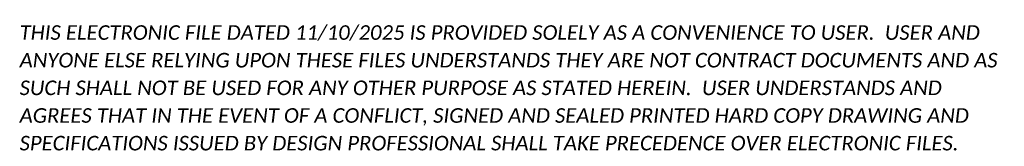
# Model space of a CAD drawing. Header units: feet. Extents: x 1368653 to 2286356, y 514938 to 1180851.
# Tile 19 of 19: x 2282971 to 2286356, y 522820 to 523255. Entities that reach past the tile are written whole.
import ezdxf

# ---------------------------------------------------------------- set-up
doc = ezdxf.new("R2010")
doc.units = ezdxf.units.FT
doc.header["$LTSCALE"] = 20
doc.header["$MEASUREMENT"] = 0
doc.layers.add('SC_Scratch15', color=7, linetype='Continuous', lineweight=15, plot=False)
doc.styles.add('P_Slanted - Normal Fixed Spacing', font='calibrii.ttf', dxfattribs={"height": 0.14})

# ---------------------------------------------------------------- blocks, each defined once
blk = doc.blocks.new('E-Submittal Disclaimer-Model')
at = {"layer": 'SC_Scratch15', "color": 40, "true_color": 0xffbf00, "insert": (0, 0), "char_height": 50, "width": 3403.363, "attachment_point": 7, "line_spacing_factor": 1.14, "style": 'P_Slanted - Normal Fixed Spacing'}
blk.add_mtext('THIS ELECTRONIC FILE DATED 11/10/2025 IS PROVIDED SOLELY AS A CONVENIENCE TO USER.  USER AND ANYONE ELSE RELYING UPON THESE FILES UNDERSTANDS THEY ARE NOT CONTRACT DOCUMENTS AND AS SUCH SHALL NOT BE USED FOR ANY OTHER PURPOSE AS STATED HEREIN.  USER UNDERSTANDS AND AGREES THAT IN THE EVENT OF A CONFLICT, SIGNED AND SEALED PRINTED HARD COPY DRAWING AND SPECIFICATIONS ISSUED BY DESIGN PROFESSIONAL SHALL TAKE PRECEDENCE OVER ELECTRONIC FILES.', dxfattribs=at)

msp = doc.modelspace()

# ---------------------------------------------------------------- block references
at = {"layer": 'SC_Scratch15'}
msp.add_blockref('E-Submittal Disclaimer-Model', (2282970.86, 522805.56), dxfattribs=at)

doc.saveas('drawing.dxf')
